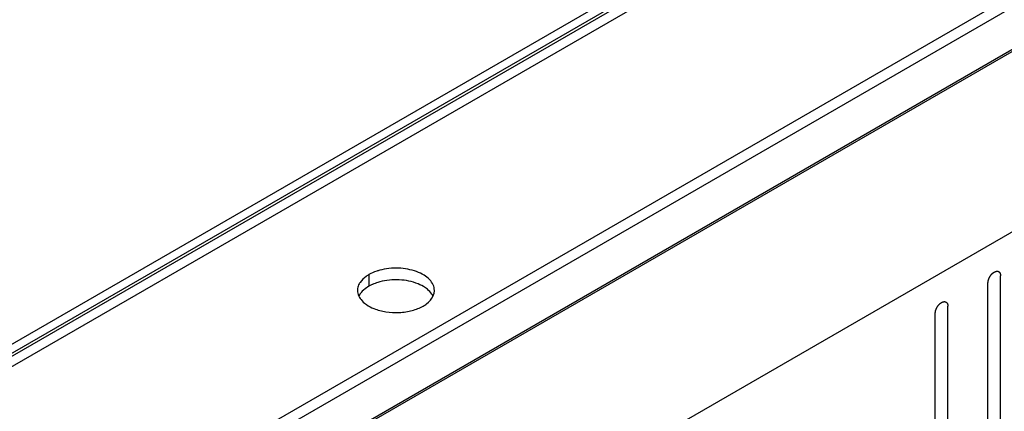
# Model space of a CAD drawing. Header units: inches. Extents: x 5 to 265, y 5 to 171.
# Tile 150 of 212: x 192.2 to 196.33, y 140.01 to 141.65. Entities that reach past the tile are written whole.
import ezdxf

# ---------------------------------------------------------------- set-up
doc = ezdxf.new("R2010")
doc.units = ezdxf.units.IN
doc.header["$LTSCALE"] = 14.96
doc.header["$MEASUREMENT"] = 0
doc.layers.get('0').update_dxf_attribs({"linetype": 'CONTINUOUS'})
doc.layers.add('03_ALL_AXES', color=7, linetype='CONTINUOUS')

msp = doc.modelspace()

# ---------------------------------------------------------------- linework, layer by layer
at = {"color": 7, "linetype": 'Continuous'}
for p, q in [((188.6146, 138.2434), (202.5742, 146.303)), ((188.6478, 138.2242), (202.6075, 146.2838)), ((188.7219, 138.2543), (202.5869, 146.2592)), ((188.7963, 138.2536), (202.6414, 146.247)), ((201.1777, 144.3083), (192.4697, 139.2808)), ((201.1848, 144.3042), (192.4769, 139.2767)), ((201.8407, 143.9256), (193.1327, 138.898)), ((196.2616, 139.5887), (196.2616, 140.5481)), ((196.3146, 139.6194), (196.3146, 140.5787)), ((196.0933, 139.4916), (196.0933, 140.451)), ((196.0402, 139.461), (196.0402, 140.4203))]:
    msp.add_line(p, q, dxfattribs=at)
for points in [[(196.2616, 140.5481), (196.2616, 140.5486), (196.2617, 140.5497), (196.2618, 140.5512), (196.2619, 140.5525), (196.262, 140.5535), (196.262, 140.554), (196.262, 140.5544), (196.2622, 140.5548), (196.2623, 140.5553), (196.2625, 140.5563), (196.2628, 140.5577), (196.2631, 140.559), (196.2633, 140.56), (196.2635, 140.5605), (196.2635, 140.5609), (196.2637, 140.5614), (196.2639, 140.5619), (196.2643, 140.5629), (196.2648, 140.5643), (196.2653, 140.5657), (196.2656, 140.5667), (196.2658, 140.5672), (196.266, 140.5676), (196.2662, 140.568), (196.2665, 140.5686), (196.267, 140.5696), (196.2677, 140.5709), (196.2684, 140.5723), (196.2688, 140.5733), (196.2691, 140.5738), (196.2693, 140.5743), (196.2696, 140.5746), (196.2699, 140.5752), (196.2705, 140.576), (196.2713, 140.5773), (196.2722, 140.5786), (196.2727, 140.5795), (196.2731, 140.58), (196.2733, 140.5804), (196.2736, 140.5807), (196.274, 140.5812), (196.2747, 140.582), (196.2756, 140.5831), (196.2766, 140.5842), (196.2772, 140.585), (196.2776, 140.5855), (196.2779, 140.5858), (196.2782, 140.5861), (196.2786, 140.5865), (196.2793, 140.5872), (196.2804, 140.5881), (196.2814, 140.5891), (196.2821, 140.5898), (196.2825, 140.5901), (196.2828, 140.5904), (196.2832, 140.5906), (196.2836, 140.591), (196.2844, 140.5915), (196.2855, 140.5922), (196.2865, 140.593), (196.2873, 140.5935), (196.2878, 140.5938), (196.2881, 140.5941), (196.2884, 140.5942), (196.2888, 140.5944), (196.2896, 140.5948), (196.2907, 140.5953), (196.2917, 140.5957), (196.2925, 140.5961), (196.2929, 140.5963), (196.2932, 140.5965), (196.2935, 140.5965), (196.294, 140.5966), (196.2947, 140.5968), (196.2957, 140.597), (196.2967, 140.5972), (196.2975, 140.5974), (196.2979, 140.5975), (196.2982, 140.5976), (196.2985, 140.5976), (196.2989, 140.5976), (196.2995, 140.5975), (196.3005, 140.5975), (196.3014, 140.5975), (196.3021, 140.5974), (196.3025, 140.5974), (196.3028, 140.5974), (196.303, 140.5973), (196.3033, 140.5972), (196.3039, 140.597), (196.3048, 140.5967), (196.3056, 140.5963), (196.3062, 140.5961), (196.3066, 140.596), (196.3068, 140.5959), (196.307, 140.5957), (196.3073, 140.5955), (196.3078, 140.5951), (196.3085, 140.5946), (196.3092, 140.594), (196.3096, 140.5936), (196.3099, 140.5934), (196.3101, 140.5932), (196.3103, 140.5929), (196.3105, 140.5926), (196.3108, 140.5921), (196.3113, 140.5913), (196.3118, 140.5905), (196.3122, 140.5899), (196.3124, 140.5896), (196.3126, 140.5894), (196.3126, 140.589), (196.3128, 140.5886), (196.313, 140.5879), (196.3133, 140.5869), (196.3136, 140.5859), (196.3139, 140.5852), (196.314, 140.5848), (196.3141, 140.5845), (196.3141, 140.5841), (196.3142, 140.5837), (196.3142, 140.5828), (196.3143, 140.5816), (196.3145, 140.5802), (196.3146, 140.5792), (196.3146, 140.5787)], [(196.0402, 140.4203), (196.0403, 140.4209), (196.0404, 140.4219), (196.0405, 140.4235), (196.0406, 140.4248), (196.0407, 140.4257), (196.0407, 140.4262), (196.0407, 140.4266), (196.0408, 140.427), (196.041, 140.4275), (196.0412, 140.4285), (196.0415, 140.4299), (196.0418, 140.4313), (196.042, 140.4322), (196.0422, 140.4328), (196.0422, 140.4332), (196.0424, 140.4336), (196.0426, 140.4341), (196.0429, 140.4351), (196.0435, 140.4365), (196.044, 140.4379), (196.0443, 140.4389), (196.0445, 140.4394), (196.0447, 140.4399), (196.0449, 140.4403), (196.0452, 140.4408), (196.0456, 140.4418), (196.0463, 140.4432), (196.047, 140.4445), (196.0475, 140.4455), (196.0478, 140.4461), (196.048, 140.4465), (196.0483, 140.4469), (196.0486, 140.4474), (196.0492, 140.4483), (196.05, 140.4495), (196.0508, 140.4508), (196.0514, 140.4517), (196.0518, 140.4522), (196.052, 140.4526), (196.0523, 140.4529), (196.0527, 140.4534), (196.0533, 140.4542), (196.0543, 140.4553), (196.0552, 140.4564), (196.0559, 140.4572), (196.0563, 140.4577), (196.0566, 140.4581), (196.0569, 140.4583), (196.0573, 140.4587), (196.058, 140.4594), (196.059, 140.4603), (196.0601, 140.4613), (196.0608, 140.462), (196.0612, 140.4624), (196.0615, 140.4627), (196.0618, 140.4629), (196.0623, 140.4632), (196.063, 140.4637), (196.0641, 140.4645), (196.0652, 140.4652), (196.066, 140.4657), (196.0664, 140.466), (196.0668, 140.4663), (196.0671, 140.4664), (196.0675, 140.4666), (196.0683, 140.467), (196.0693, 140.4675), (196.0704, 140.468), (196.0712, 140.4683), (196.0716, 140.4685), (196.0719, 140.4687), (196.0722, 140.4687), (196.0726, 140.4688), (196.0733, 140.469), (196.0744, 140.4692), (196.0754, 140.4695), (196.0761, 140.4696), (196.0765, 140.4697), (196.0769, 140.4698), (196.0771, 140.4698), (196.0775, 140.4698), (196.0782, 140.4697), (196.0791, 140.4697), (196.0801, 140.4697), (196.0808, 140.4697), (196.0811, 140.4696), (196.0814, 140.4697), (196.0817, 140.4695), (196.082, 140.4694), (196.0826, 140.4692), (196.0835, 140.4689), (196.0843, 140.4686), (196.0849, 140.4684), (196.0852, 140.4682), (196.0855, 140.4682), (196.0857, 140.468), (196.086, 140.4677), (196.0865, 140.4673), (196.0871, 140.4668), (196.0878, 140.4662), (196.0883, 140.4658), (196.0886, 140.4656), (196.0888, 140.4654), (196.0889, 140.4652), (196.0891, 140.4649), (196.0895, 140.4643), (196.09, 140.4635), (196.0905, 140.4627), (196.0909, 140.4621), (196.0911, 140.4618), (196.0913, 140.4616), (196.0913, 140.4612), (196.0915, 140.4609), (196.0917, 140.4601), (196.092, 140.4591), (196.0923, 140.4581), (196.0925, 140.4574), (196.0926, 140.457), (196.0928, 140.4567), (196.0928, 140.4564), (196.0928, 140.4559), (196.0929, 140.455), (196.093, 140.4538), (196.0931, 140.4524), (196.0932, 140.4514), (196.0933, 140.451)]]:
    msp.add_open_spline(points, degree=3, knots=[0, 0, 0, 0, 0.015625, 0.03125, 0.046875, 0.054688, 0.058594, 0.0625, 0.066406, 0.070312, 0.078125, 0.09375, 0.109375, 0.117188, 0.121094, 0.125, 0.128906, 0.132812, 0.140625, 0.15625, 0.171875, 0.179688, 0.183594, 0.1875, 0.191406, 0.195312, 0.203125, 0.21875, 0.234375, 0.242188, 0.246094, 0.25, 0.253906, 0.257812, 0.265625, 0.28125, 0.296875, 0.304688, 0.308594, 0.3125, 0.316406, 0.320312, 0.328125, 0.34375, 0.359375, 0.367188, 0.371094, 0.375, 0.378906, 0.382812, 0.390625, 0.40625, 0.421875, 0.429688, 0.433594, 0.4375, 0.441406, 0.445312, 0.453125, 0.46875, 0.484375, 0.492188, 0.496094, 0.5, 0.503906, 0.507812, 0.515625, 0.53125, 0.546875, 0.554688, 0.558594, 0.5625, 0.566406, 0.570312, 0.578125, 0.59375, 0.609375, 0.617188, 0.621094, 0.625, 0.628906, 0.632812, 0.640625, 0.65625, 0.671875, 0.679688, 0.683594, 0.6875, 0.691406, 0.695312, 0.703125, 0.71875, 0.734375, 0.742188, 0.746094, 0.75, 0.753906, 0.757812, 0.765625, 0.78125, 0.796875, 0.804688, 0.808594, 0.8125, 0.816406, 0.820312, 0.828125, 0.84375, 0.859375, 0.867188, 0.871094, 0.875, 0.878906, 0.882812, 0.890625, 0.90625, 0.921875, 0.929688, 0.933594, 0.9375, 0.941406, 0.945312, 0.953125, 0.96875, 0.984375, 1, 1, 1, 1], dxfattribs=at)
at = {"layer": '03_ALL_AXES', "color": 7, "linetype": 'Continuous'}
for p, q in [((192.2728, 139.3945), (201.0232, 144.4465)), ((192.3152, 139.37), (201.0232, 144.3975)), ((193.6612, 140.5831), (193.6612, 140.5341))]:
    msp.add_line(p, q, dxfattribs=at)
for centre, start, end in [((193.6681, 140.5172), 171.4042, 180.0281), ((193.8827, 140.5171), 351.4042, 0.0281)]:
    msp.add_arc(centre, 0.0542, start, end, dxfattribs=at)
for points, knots in [([(193.7071, 140.6016), (193.7029, 140.6005), (193.6871, 140.5958), (193.6717, 140.5892), (193.6612, 140.5831)], [0, 0, 0, 0, 0.263268, 1, 1, 1, 1]), ([(193.9369, 140.5171), (193.9369, 140.525), (193.933, 140.5419), (193.917, 140.564), (193.8927, 140.5826), (193.8494, 140.6028), (193.7855, 140.6138), (193.7327, 140.6085), (193.7071, 140.6016)], [0, 0, 0, 0, 0.087232, 0.184044, 0.295672, 0.422614, 0.708159, 1, 1, 1, 1]), ([(193.6247, 140.5507), (193.6234, 140.5487), (193.6186, 140.5408), (193.6155, 140.532), (193.6145, 140.5253)], [0, 0, 0, 0, 0.262095, 1, 1, 1, 1]), ([(193.6612, 140.5831), (193.6573, 140.5808), (193.6436, 140.5721), (193.6313, 140.5606), (193.6247, 140.5507)], [0, 0, 0, 0, 0.272372, 1, 1, 1, 1]), ([(193.7071, 140.5527), (193.7045, 140.5519), (193.6942, 140.549), (193.6841, 140.5452), (193.6768, 140.542)], [0, 0, 0, 0, 0.257361, 1, 1, 1, 1]), ([(193.868, 140.5445), (193.8432, 140.5546), (193.7888, 140.5649), (193.7338, 140.5598), (193.7071, 140.5527)], [0, 0, 0, 0, 0.492405, 1, 1, 1, 1]), ([(193.6139, 140.5171), (193.6139, 140.5149), (193.6145, 140.5057), (193.6174, 140.4968), (193.6206, 140.4906)], [0, 0, 0, 0, 0.244781, 1, 1, 1, 1]), ([(193.629, 140.5076), (193.628, 140.5063), (193.6241, 140.5011), (193.6208, 140.4955), (193.6189, 140.4911)], [0, 0, 0, 0, 0.259767, 1, 1, 1, 1]), ([(193.6612, 140.5341), (193.658, 140.5322), (193.6462, 140.5248), (193.6354, 140.5155), (193.629, 140.5076)], [0, 0, 0, 0, 0.268125, 1, 1, 1, 1]), ([(193.6768, 140.542), (193.6755, 140.5414), (193.6701, 140.539), (193.665, 140.5363), (193.6612, 140.5341)], [0, 0, 0, 0, 0.256085, 1, 1, 1, 1]), ([(193.9077, 140.5216), (193.9049, 140.5239), (193.8927, 140.5331), (193.8789, 140.5401), (193.868, 140.5445)], [0, 0, 0, 0, 0.233874, 1, 1, 1, 1]), ([(193.9302, 140.4947), (193.929, 140.4971), (193.9229, 140.5072), (193.9146, 140.5159), (193.9077, 140.5216)], [0, 0, 0, 0, 0.234163, 1, 1, 1, 1]), ([(193.6206, 140.4906), (193.6218, 140.4882), (193.6278, 140.4781), (193.6361, 140.4694), (193.6431, 140.4637)], [0, 0, 0, 0, 0.234163, 1, 1, 1, 1]), ([(193.8896, 140.4512), (193.8945, 140.454), (193.9114, 140.4651), (193.926, 140.4808), (193.9319, 140.4942)], [0, 0, 0, 0, 0.279986, 1, 1, 1, 1]), ([(193.6431, 140.4637), (193.6459, 140.4614), (193.6581, 140.4522), (193.6719, 140.4452), (193.6828, 140.4408)], [0, 0, 0, 0, 0.233874, 1, 1, 1, 1]), ([(193.6828, 140.4408), (193.699, 140.4342), (193.7344, 140.4251), (193.7892, 140.4224), (193.8424, 140.4303), (193.8753, 140.443), (193.8896, 140.4512)], [0, 0, 0, 0, 0.247189, 0.509886, 0.767303, 1, 1, 1, 1])]:
    msp.add_open_spline(points, degree=3, knots=knots, dxfattribs=at)
msp.add_open_spline([(193.9319, 140.4942), (193.934, 140.4989), (193.9355, 140.5039), (193.9363, 140.509)], degree=3, dxfattribs=at)

doc.saveas('drawing.dxf')
